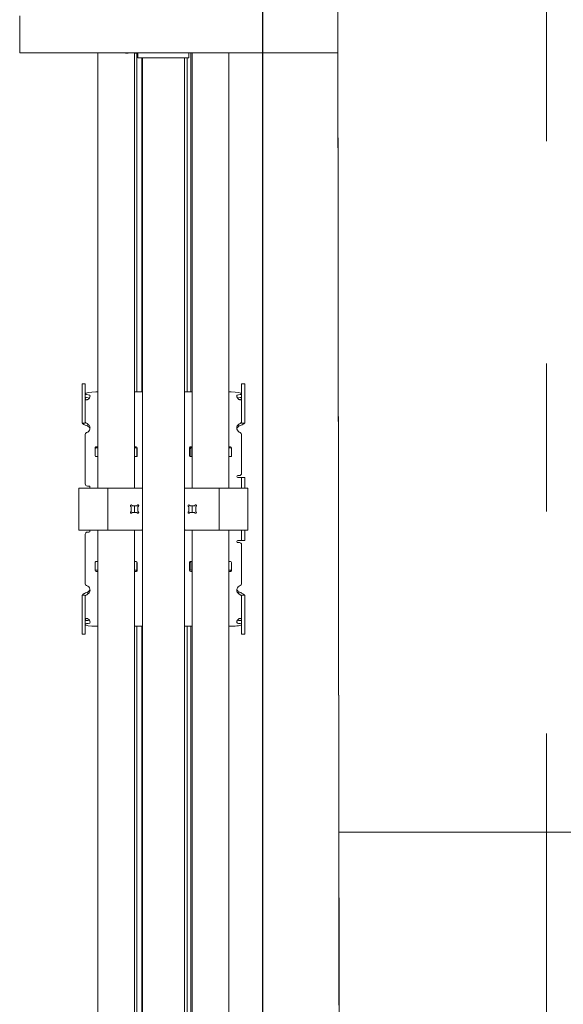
# Model space of a CAD drawing. Header units: millimetres. Extents: x 11681 to 15516, y 25095 to 29743.
# Tile 42 of 96: x 12874 to 12926, y 27684 to 27778. Entities that reach past the tile are written whole.
import ezdxf
from ezdxf.lldxf.tags import DXFTag

# ---------------------------------------------------------------- set-up
doc = ezdxf.new("R2010")
doc.units = ezdxf.units.MM
doc.linetypes.add('Przerywana podwójnie', pattern=[109.361107, 52.916665, -21.166666, 14.111111, -21.166666])
doc.linetypes.add('Wipeout_Contour', pattern=[100, 0, -100])
for name, color, linetype, lineweight, true_color in [('00 - nowa technologia myjni_Nr_pióra__95', 7, 'Continuous', 20, 0x7c7c7c), ('410-K Osie główne_Nr_pióra__95', 7, 'Continuous', 0, 0x7c7c7c), ('420-K Ściany_Nr_pióra__95', 7, 'Continuous', 13, 0x7c7c7c)]:
    doc.layers.add(name, color=color, linetype=linetype, lineweight=lineweight, true_color=true_color)
doc.layers.add('420-K Ściany', color=7, linetype='Continuous')
doc.layers.add('IS_Zimna_woda', color=5, linetype='SOLID', lineweight=30)
doc.layers.add('XREF', color=8, linetype='Continuous', lineweight=9)
tags = doc.linetypes.add('SOLID', pattern=[10, 10, 0]).pattern_tags.tags
tags[6:7] = [DXFTag(74, 4), DXFTag(75, 0), DXFTag(340, '0'), DXFTag(46, 0.0), DXFTag(50, 0.0), DXFTag(44, 0.0), DXFTag(45, 0.0)]
tags[4:5] = [DXFTag(74, 4), DXFTag(75, 0), DXFTag(340, '0'), DXFTag(46, 0.0), DXFTag(50, 0.0), DXFTag(44, 0.0), DXFTag(45, 0.0)]

# ---------------------------------------------------------------- blocks, each defined once
blk = doc.blocks.new('parter 2025.10.15')
at = {"layer": '00 - nowa technologia myjni_Nr_pióra__95', "color": 8, "linetype": 'Continuous', "lineweight": 5}
for p, q in [((629.432, 2387.901), (629.432, 2384.251)), ((591.832, 2387.576), (591.832, 2384.575)), ((640.892, 2386.806), (640.911, 2386.876)), ((640.892, 2386.806), (640.892, 2386.425)), ((640.911, 2386.876), (640.944, 2386.876)), ((640.944, 2386.876), (641.68, 2386.876)), ((641.713, 2386.876), (641.68, 2386.876)), ((641.732, 2386.806), (641.713, 2386.876)), ((641.732, 2387.025), (641.782, 2387.075)), ((641.732, 2385.62), (641.732, 2387.025)), ((641.782, 2385.596), (641.782, 2387.075)), ((641.932, 2387.075), (641.782, 2387.075)), ((641.932, 2386.729), (641.932, 2387.249)), ((641.932, 2386.729), (641.932, 2385.481)), ((640.232, 2386.496), (640.312, 2386.576)), ((640.232, 2386.496), (640.232, 2386.277)), ((640.232, 2386.277), (640.232, 2385.656)), ((640.312, 2386.576), (640.312, 2386.315)), ((640.312, 2386.576), (640.892, 2386.576)), ((640.312, 2386.315), (640.312, 2385.576)), ((640.892, 2386.425), (640.892, 2385.346)), ((640.944, 2386.076), (641.68, 2386.076)), ((640.232, 2385.656), (640.312, 2385.576)), ((640.312, 2385.576), (640.892, 2385.576)), ((640.892, 2385.346), (640.911, 2385.276)), ((640.944, 2385.276), (640.911, 2385.276)), ((640.944, 2385.276), (641.68, 2385.276)), ((641.68, 2385.276), (641.713, 2385.276)), ((641.732, 2385.346), (641.713, 2385.276)), ((641.732, 2385.126), (641.732, 2385.62)), ((641.732, 2385.126), (641.782, 2385.076)), ((641.782, 2385.076), (641.782, 2385.596)), ((641.932, 2385.076), (641.782, 2385.076)), ((641.932, 2384.975), (641.932, 2385.481)), ((641.932, 2384.17), (641.932, 2384.975)), ((591.832, 2384.076), (591.832, 2384.575)), ((629.432, 2384.076), (591.832, 2384.076)), ((599.282, 2361.138), (599.282, 2384.076)), ((601.907, 2384.076), (601.907, 2384.042)), ((601.907, 2384.042), (601.938, 2384.042)), ((601.938, 2384.042), (602.187, 2384.042)), ((602.187, 2384.042), (602.187, 2384.076)), ((602.782, 2361.138), (602.782, 2384.076)), ((602.787, 2384.042), (602.787, 2384.076)), ((602.787, 2384.042), (602.818, 2384.042)), ((602.818, 2384.042), (603.076, 2384.042)), ((602.997, 2361.138), (602.997, 2384.042)), ((603.107, 2384.042), (603.076, 2384.042)), ((603.107, 2384.076), (603.107, 2383.576)), ((607.957, 2384.076), (607.957, 2383.576)), ((608.132, 2361.138), (608.132, 2384.076)), ((608.282, 2361.138), (608.282, 2384.076)), ((611.782, 2361.138), (611.782, 2384.076)), ((629.432, 2383.651), (629.432, 2384.251)), ((641.932, 2384.076), (641.932, 2384.17)), ((641.932, 2383.626), (641.932, 2384.076)), ((641.932, 2383.651), (641.932, 2384.076)), ((641.932, 2384.076), (642.532, 2384.076)), ((603.932, 2383.576), (603.107, 2383.576)), ((603.482, 2361.138), (603.482, 2383.576)), ((603.532, 2383.576), (603.532, 2138.576)), ((607.132, 2383.576), (603.932, 2383.576)), ((607.957, 2383.576), (607.132, 2383.576)), ((607.532, 2383.576), (607.532, 2138.576)), ((607.807, 2361.138), (607.807, 2383.576)), ((629.432, 2383.626), (629.432, 2383.651)), ((629.432, 2383.651), (641.932, 2383.651)), ((629.432, 2383.626), (629.432, 2383.226)), ((629.432, 2383.626), (634.432, 2383.626)), ((629.432, 2383.226), (634.432, 2383.226)), ((634.432, 2383.626), (634.432, 2383.651)), ((634.432, 2383.626), (634.432, 2383.226)), ((636.932, 2383.626), (636.932, 2383.651)), ((636.932, 2383.626), (636.932, 2383.226)), ((636.932, 2383.626), (641.932, 2383.626)), ((636.932, 2383.226), (641.932, 2383.226)), ((641.932, 2383.626), (641.932, 2383.226)), ((599.282, 2352.256), (599.282, 2361.138)), ((602.782, 2352.256), (602.782, 2361.138)), ((602.997, 2352.256), (602.997, 2361.138)), ((603.482, 2352.256), (603.482, 2361.138)), ((607.807, 2352.256), (607.807, 2361.138)), ((608.132, 2352.256), (608.132, 2361.138)), ((608.282, 2352.256), (608.282, 2361.138)), ((611.782, 2352.256), (611.782, 2361.138)), ((597.782, 2352.145), (597.782, 2352.502)), ((598.082, 2352.502), (597.782, 2352.502)), ((597.782, 2350.944), (597.782, 2352.145)), ((598.082, 2352.145), (598.082, 2352.502)), ((598.082, 2352.145), (598.082, 2350.944)), ((599.282, 2350.015), (599.282, 2352.256)), ((602.782, 2350.015), (602.782, 2352.256)), ((602.997, 2351.746), (602.997, 2352.256)), ((603.482, 2351.746), (603.482, 2352.256)), ((607.807, 2351.746), (607.807, 2352.256)), ((608.132, 2351.746), (608.132, 2352.256)), ((608.282, 2350.015), (608.282, 2352.256)), ((611.782, 2350.015), (611.782, 2352.256)), ((612.982, 2352.502), (612.982, 2352.145)), ((612.982, 2352.502), (613.282, 2352.502)), ((612.982, 2350.944), (612.982, 2352.145)), ((613.282, 2352.502), (613.282, 2352.145)), ((613.282, 2352.145), (613.282, 2350.944)), ((598.535, 2351.353), (598.535, 2351.354)), ((599.282, 2351.746), (599.082, 2351.746)), ((603.532, 2351.746), (602.782, 2351.746)), ((608.282, 2351.746), (607.532, 2351.746)), ((611.982, 2351.746), (611.782, 2351.746)), ((597.782, 2349.535), (597.782, 2350.944)), ((598.082, 2349.535), (598.082, 2350.944)), ((612.982, 2350.944), (612.982, 2349.535)), ((613.282, 2350.944), (613.282, 2349.535)), ((597.782, 2349.535), (597.782, 2348.815)), ((598.082, 2348.815), (598.082, 2349.535)), ((599.282, 2347.7), (599.282, 2350.015)), ((602.782, 2347.7), (602.782, 2350.015)), ((608.282, 2347.7), (608.282, 2350.015)), ((611.782, 2347.7), (611.782, 2350.015)), ((612.982, 2348.815), (612.982, 2349.535)), ((613.282, 2349.535), (613.282, 2348.815)), ((597.782, 2348.815), (597.782, 2348.769)), ((598.082, 2348.769), (597.782, 2348.769)), ((598.082, 2348.815), (598.082, 2348.769)), ((598.332, 2348.666), (598.332, 2348.473)), ((598.535, 2348.328), (598.535, 2348.329)), ((598.535, 2348.305), (598.535, 2348.328)), ((612.732, 2348.666), (612.732, 2348.473)), ((612.982, 2348.769), (612.982, 2348.815)), ((612.982, 2348.769), (613.282, 2348.769)), ((613.282, 2348.769), (613.282, 2348.815)), ((598.082, 2347.689), (598.082, 2344.708)), ((599.282, 2346.365), (599.282, 2347.7)), ((602.782, 2346.365), (602.782, 2347.7)), ((608.282, 2346.365), (608.282, 2347.7)), ((611.782, 2346.365), (611.782, 2347.7)), ((612.982, 2344.708), (612.982, 2347.689)), ((599.032, 2346.42), (599.032, 2345.668)), ((599.282, 2346.514), (599.132, 2346.514)), ((599.282, 2346.411), (599.132, 2346.411)), ((599.282, 2342.945), (599.282, 2346.365)), ((602.932, 2346.514), (602.782, 2346.514)), ((602.932, 2346.411), (602.782, 2346.411)), ((602.782, 2342.945), (602.782, 2346.365)), ((602.997, 2346.365), (602.997, 2346.389)), ((602.997, 2345.597), (602.997, 2346.365)), ((603.032, 2345.668), (603.032, 2346.42)), ((608.032, 2346.42), (608.032, 2345.668)), ((608.282, 2346.514), (608.132, 2346.514)), ((608.132, 2346.365), (608.132, 2346.411)), ((608.282, 2346.411), (608.132, 2346.411)), ((608.132, 2345.574), (608.132, 2346.365)), ((608.282, 2342.945), (608.282, 2346.365)), ((611.932, 2346.514), (611.782, 2346.514)), ((611.932, 2346.411), (611.782, 2346.411)), ((611.782, 2342.945), (611.782, 2346.365)), ((612.032, 2345.668), (612.032, 2346.42)), ((599.282, 2345.574), (599.132, 2345.574)), ((602.932, 2345.574), (602.782, 2345.574)), ((602.997, 2345.843), (603.032, 2345.843)), ((602.997, 2345.74), (603.032, 2345.74)), ((608.282, 2345.574), (608.132, 2345.574)), ((611.932, 2345.574), (611.782, 2345.574)), ((598.082, 2344.708), (598.082, 2344.434)), ((598.082, 2344.434), (598.082, 2342.976)), ((612.982, 2344.434), (612.982, 2344.708)), ((612.982, 2343.975), (612.982, 2344.434)), ((612.632, 2343.776), (612.782, 2343.776)), ((612.732, 2343.576), (612.632, 2343.576)), ((612.732, 2343.576), (612.982, 2343.576)), ((612.982, 2343.576), (612.982, 2342.576)), ((612.982, 2343.576), (613.282, 2343.576)), ((613.282, 2343.576), (613.282, 2342.576)), ((597.482, 2342.576), (597.482, 2338.576)), ((598.032, 2342.576), (597.482, 2342.576)), ((599.982, 2342.576), (598.032, 2342.576)), ((598.432, 2342.776), (598.282, 2342.776)), ((599.282, 2342.945), (599.282, 2342.576)), ((600.232, 2342.576), (599.982, 2342.576)), ((600.232, 2342.576), (600.232, 2338.576)), ((600.782, 2342.576), (600.232, 2342.576)), ((603.382, 2342.576), (600.782, 2342.576)), ((602.782, 2342.945), (602.782, 2342.576)), ((603.383, 2342.576), (603.532, 2342.576)), ((607.532, 2342.576), (607.682, 2342.576)), ((610.282, 2342.576), (607.682, 2342.576)), ((608.282, 2342.945), (608.282, 2342.576)), ((610.832, 2342.576), (610.282, 2342.576)), ((611.082, 2342.576), (610.832, 2342.576)), ((610.832, 2338.576), (610.832, 2342.576)), ((613.032, 2342.576), (611.082, 2342.576)), ((611.782, 2342.945), (611.782, 2342.576)), ((613.582, 2342.576), (613.032, 2342.576)), ((613.582, 2338.576), (613.582, 2342.576)), ((602.457, 2340.786), (602.457, 2340.365)), ((602.572, 2340.901), (602.993, 2340.901)), ((602.782, 2340.901), (602.782, 2340.576)), ((603.107, 2340.365), (603.107, 2340.786)), ((607.957, 2340.786), (607.957, 2340.365)), ((608.493, 2340.901), (608.072, 2340.901)), ((608.282, 2340.901), (608.282, 2340.576)), ((608.607, 2340.365), (608.607, 2340.786)), ((602.572, 2340.251), (602.993, 2340.251)), ((602.782, 2340.251), (602.782, 2340.576)), ((608.493, 2340.251), (608.072, 2340.251)), ((608.282, 2340.251), (608.282, 2340.576)), ((597.482, 2338.576), (598.032, 2338.576)), ((598.032, 2338.576), (599.982, 2338.576)), ((598.082, 2338.176), (598.082, 2336.717)), ((598.432, 2338.376), (598.282, 2338.376)), ((599.282, 2338.206), (599.282, 2338.576)), ((599.282, 2334.786), (599.282, 2338.206)), ((599.982, 2338.576), (600.232, 2338.576)), ((600.232, 2338.576), (600.782, 2338.576)), ((600.782, 2338.576), (603.382, 2338.576)), ((601.732, 2338.576), (603.532, 2338.576)), ((602.782, 2338.206), (602.782, 2338.576)), ((602.782, 2334.786), (602.782, 2338.206)), ((607.532, 2338.576), (609.332, 2338.576)), ((607.682, 2338.576), (610.282, 2338.576)), ((608.282, 2338.206), (608.282, 2338.576)), ((608.282, 2334.786), (608.282, 2338.206)), ((610.282, 2338.576), (610.832, 2338.576)), ((610.832, 2338.576), (611.082, 2338.576)), ((611.082, 2338.576), (613.032, 2338.576)), ((611.782, 2338.206), (611.782, 2338.576)), ((611.782, 2334.786), (611.782, 2338.206)), ((612.982, 2338.576), (612.982, 2337.576)), ((613.032, 2338.576), (613.582, 2338.576)), ((613.282, 2338.576), (613.282, 2337.576)), ((612.632, 2337.576), (612.732, 2337.576)), ((612.632, 2337.376), (612.782, 2337.376)), ((612.732, 2337.576), (612.982, 2337.576)), ((612.982, 2337.576), (613.282, 2337.576)), ((612.982, 2336.717), (612.982, 2337.176)), ((598.082, 2336.717), (598.082, 2336.443)), ((598.082, 2333.462), (598.082, 2336.443)), ((612.982, 2336.443), (612.982, 2336.717)), ((612.982, 2336.443), (612.982, 2333.462)), ((599.032, 2335.483), (599.032, 2334.732)), ((599.132, 2335.577), (599.282, 2335.577)), ((602.782, 2335.577), (602.932, 2335.577)), ((602.997, 2334.786), (602.997, 2335.554)), ((603.032, 2335.411), (602.997, 2335.411)), ((603.032, 2335.308), (602.997, 2335.308)), ((603.032, 2334.732), (603.032, 2335.483)), ((608.032, 2335.483), (608.032, 2334.732)), ((608.132, 2334.786), (608.132, 2335.577)), ((608.132, 2335.577), (608.282, 2335.577)), ((611.782, 2335.577), (611.932, 2335.577)), ((612.032, 2334.732), (612.032, 2335.483)), ((599.132, 2334.74), (599.282, 2334.74)), ((599.132, 2334.638), (599.282, 2334.638)), ((599.282, 2334.786), (599.282, 2333.452)), ((602.782, 2334.786), (602.782, 2333.452)), ((602.782, 2334.74), (602.932, 2334.74)), ((602.782, 2334.638), (602.932, 2334.638)), ((602.997, 2334.786), (602.997, 2334.763)), ((608.132, 2334.786), (608.132, 2334.74)), ((608.132, 2334.74), (608.282, 2334.74)), ((608.132, 2334.638), (608.282, 2334.638)), ((608.282, 2334.786), (608.282, 2333.452)), ((611.782, 2334.786), (611.782, 2333.452)), ((611.782, 2334.74), (611.932, 2334.74)), ((611.782, 2334.638), (611.932, 2334.638)), ((599.282, 2331.136), (599.282, 2333.452)), ((602.782, 2331.136), (602.782, 2333.452)), ((608.282, 2331.136), (608.282, 2333.452)), ((611.782, 2331.136), (611.782, 2333.452)), ((597.782, 2332.382), (597.782, 2332.336)), ((598.082, 2332.382), (597.782, 2332.382)), ((597.782, 2331.616), (597.782, 2332.336)), ((598.082, 2332.382), (598.082, 2332.336)), ((598.082, 2332.336), (598.082, 2331.616)), ((598.332, 2332.485), (598.332, 2332.678)), ((612.53, 2332.846), (612.53, 2332.824)), ((612.53, 2332.823), (612.53, 2332.822)), ((612.732, 2332.485), (612.732, 2332.678)), ((612.982, 2332.336), (612.982, 2332.382)), ((612.982, 2332.382), (613.282, 2332.382)), ((612.982, 2332.336), (612.982, 2331.616)), ((613.282, 2332.336), (613.282, 2332.382)), ((613.282, 2331.616), (613.282, 2332.336)), ((597.782, 2330.207), (597.782, 2331.616)), ((598.082, 2330.207), (598.082, 2331.616)), ((612.982, 2331.616), (612.982, 2330.207)), ((613.282, 2331.616), (613.282, 2330.207)), ((599.282, 2331.136), (599.282, 2328.896)), ((602.782, 2331.136), (602.782, 2328.896)), ((608.282, 2331.136), (608.282, 2328.896)), ((611.782, 2331.136), (611.782, 2328.896)), ((597.782, 2329.006), (597.782, 2330.207)), ((598.082, 2330.207), (598.082, 2329.006)), ((599.282, 2329.405), (599.082, 2329.405)), ((603.532, 2329.405), (602.782, 2329.405)), ((602.997, 2329.405), (602.997, 2328.896)), ((603.482, 2329.405), (603.482, 2328.896)), ((608.282, 2329.405), (607.532, 2329.405)), ((607.807, 2329.405), (607.807, 2328.896)), ((608.132, 2329.405), (608.132, 2328.896)), ((611.982, 2329.405), (611.782, 2329.405)), ((612.53, 2329.798), (612.53, 2329.797)), ((612.982, 2329.006), (612.982, 2330.207)), ((613.282, 2330.207), (613.282, 2329.006)), ((597.782, 2328.649), (597.782, 2329.006)), ((598.082, 2328.649), (597.782, 2328.649)), ((598.082, 2328.649), (598.082, 2329.006)), ((599.282, 2320.013), (599.282, 2328.896)), ((602.782, 2320.013), (602.782, 2328.896)), ((602.997, 2320.013), (602.997, 2328.896)), ((603.482, 2320.013), (603.482, 2328.896)), ((607.807, 2320.013), (607.807, 2328.896)), ((608.132, 2320.013), (608.132, 2328.896)), ((608.282, 2320.013), (608.282, 2328.896)), ((611.782, 2320.013), (611.782, 2328.896)), ((612.982, 2329.006), (612.982, 2328.649)), ((612.982, 2328.649), (613.282, 2328.649)), ((613.282, 2329.006), (613.282, 2328.649)), ((599.282, 2320.013), (599.282, 2256.934)), ((602.782, 2320.013), (602.782, 2256.934)), ((602.997, 2320.013), (602.997, 2256.934)), ((603.482, 2320.013), (603.482, 2256.934)), ((607.807, 2320.013), (607.807, 2256.934)), ((608.132, 2320.013), (608.132, 2256.934)), ((608.282, 2320.013), (608.282, 2256.934)), ((611.782, 2320.013), (611.782, 2256.934))]:
    blk.add_line(p, q, dxfattribs=at)
for points in [[(640.911, 2386.459), (640.913, 2386.578), (640.922, 2386.703), (640.944, 2386.876)], [(641.713, 2386.459), (641.711, 2386.578), (641.702, 2386.703), (641.68, 2386.876)], [(640.911, 2386.459), (640.915, 2386.341), (640.926, 2386.215), (640.944, 2386.076)], [(640.944, 2386.076), (640.927, 2385.946), (640.916, 2385.831), (640.911, 2385.671), (640.917, 2385.511), (640.927, 2385.4), (640.944, 2385.276)], [(641.713, 2386.459), (641.709, 2386.341), (641.699, 2386.215), (641.68, 2386.076)], [(641.68, 2386.076), (641.698, 2385.946), (641.708, 2385.831), (641.713, 2385.671), (641.707, 2385.511), (641.697, 2385.4), (641.68, 2385.276)], [(598.082, 2351.197), (598.087, 2351.13), (598.103, 2351.074), (598.115, 2351.05), (598.13, 2351.03), (598.164, 2351.003), (598.205, 2350.99), (598.25, 2350.993), (598.297, 2351.011), (598.332, 2351.036)], [(598.535, 2351.354), (598.533, 2351.386), (598.523, 2351.418), (598.512, 2351.433), (598.484, 2351.449)], [(612.581, 2351.449), (612.558, 2351.437), (612.543, 2351.421), (612.536, 2351.405), (612.53, 2351.368), (612.53, 2351.354)], [(612.732, 2351.036), (612.778, 2351.006), (612.825, 2350.991), (612.848, 2350.989), (612.87, 2350.992), (612.89, 2350.998), (612.91, 2351.008), (612.927, 2351.022), (612.942, 2351.039), (612.956, 2351.062), (612.967, 2351.088), (612.98, 2351.146), (612.982, 2351.197)], [(598.332, 2348.473), (598.16, 2348.542), (598.075, 2348.58), (598.014, 2348.61), (597.958, 2348.643), (597.908, 2348.676), (597.864, 2348.711), (597.833, 2348.74), (597.808, 2348.769)], [(598.332, 2348.666), (598.307, 2348.687), (598.255, 2348.724), (598.204, 2348.758), (598.121, 2348.811), (598.092, 2348.828), (598.087, 2348.831), (598.085, 2348.831)], [(598.535, 2348.329), (598.533, 2348.381), (598.53, 2348.406), (598.522, 2348.443)], [(598.522, 2348.202), (598.533, 2348.273), (598.535, 2348.328)], [(612.542, 2348.443), (612.535, 2348.41), (612.53, 2348.34), (612.53, 2348.328)], [(612.53, 2348.328), (612.533, 2348.262), (612.542, 2348.202)], [(612.98, 2348.831), (612.977, 2348.83), (612.967, 2348.825), (612.91, 2348.789), (612.835, 2348.741), (612.794, 2348.713), (612.732, 2348.666)], [(613.256, 2348.769), (613.208, 2348.717), (613.138, 2348.663), (613.053, 2348.612), (612.95, 2348.561), (612.877, 2348.53), (612.732, 2348.473)], [(597.808, 2332.382), (597.857, 2332.434), (597.926, 2332.488), (598.011, 2332.539), (598.115, 2332.59), (598.187, 2332.621), (598.332, 2332.678)], [(598.085, 2332.321), (598.088, 2332.321), (598.097, 2332.326), (598.155, 2332.362), (598.229, 2332.41), (598.271, 2332.438), (598.332, 2332.485)], [(598.535, 2332.823), (598.533, 2332.879), (598.522, 2332.949)], [(598.522, 2332.709), (598.53, 2332.745), (598.533, 2332.771), (598.535, 2332.823)], [(612.542, 2332.949), (612.532, 2332.879), (612.53, 2332.823)], [(612.53, 2332.822), (612.532, 2332.77), (612.534, 2332.745), (612.542, 2332.709)], [(612.732, 2332.678), (612.904, 2332.61), (612.99, 2332.572), (613.05, 2332.541), (613.106, 2332.508), (613.157, 2332.475), (613.2, 2332.441), (613.232, 2332.411), (613.256, 2332.382)], [(612.732, 2332.485), (612.757, 2332.465), (612.81, 2332.427), (612.861, 2332.394), (612.943, 2332.341), (612.972, 2332.323), (612.978, 2332.321), (612.98, 2332.321)], [(598.332, 2330.115), (598.287, 2330.146), (598.24, 2330.161), (598.217, 2330.162), (598.195, 2330.16), (598.174, 2330.153), (598.155, 2330.143), (598.138, 2330.129), (598.122, 2330.113), (598.108, 2330.09), (598.097, 2330.063), (598.085, 2330.005), (598.082, 2329.954)], [(598.484, 2329.702), (598.506, 2329.714), (598.521, 2329.73), (598.528, 2329.746), (598.534, 2329.783), (598.535, 2329.797)], [(612.53, 2329.797), (612.532, 2329.765), (612.542, 2329.733), (612.553, 2329.718), (612.581, 2329.702)], [(612.982, 2329.954), (612.977, 2330.021), (612.962, 2330.077), (612.95, 2330.101), (612.935, 2330.121), (612.901, 2330.148), (612.86, 2330.161), (612.814, 2330.159), (612.768, 2330.141), (612.732, 2330.115)]]:
    blk.add_lwpolyline(points, dxfattribs=at)
for centre, radius, start, end in [((602.648, 2384.279), 0.748, 195.79455, 198.48095), ((603.528, 2384.279), 0.748, 195.79285, 198.47938), ((602.367, 2384.279), 0.748, 341.52062, 344.20716), ((598.203, 2351.352), 0.331, 327.89242, 0.47401), ((612.861, 2351.352), 0.331, 179.52603, 212.10754), ((598.085, 2348.828), 0.00314, 101.0441, 195.6522), ((598.118, 2348.13), 0.422, 13.66477, 16.52256), ((612.949, 2348.129), 0.424, 163.48539, 166.31146), ((612.979, 2348.828), 0.00313, 344.36083, 78.88177), ((612.632, 2343.676), 0.1, 90, 270), ((612.782, 2343.975), 0.2, 270, 0), ((598.282, 2342.976), 0.2, 180, 269.99999), ((598.432, 2342.675), 0.1, 270, 90), ((603.382, 2342.276), 0.3, 60.00098, 90), ((607.682, 2342.276), 0.3, 90, 120.00098), ((602.457, 2340.901), 0.075, 23.57818, 246.42182), ((602.407, 2340.786), 0.05, 0, 66.42182), ((602.572, 2340.951), 0.05, 203.57818, 270), ((602.993, 2340.951), 0.05, 270, 336.42182), ((603.107, 2340.901), 0.075, 293.57818, 156.42182), ((603.157, 2340.786), 0.05, 113.57818, 180), ((607.957, 2340.901), 0.075, 23.57818, 246.42182), ((607.907, 2340.786), 0.05, 0, 66.42182), ((608.072, 2340.951), 0.05, 203.57818, 270), ((608.493, 2340.951), 0.05, 270, 336.42182), ((608.607, 2340.901), 0.075, 293.57818, 156.42182), ((608.657, 2340.786), 0.05, 113.57818, 180), ((602.457, 2340.251), 0.075, 113.57818, 336.42182), ((602.407, 2340.365), 0.05, 293.57818, 0), ((602.572, 2340.2), 0.05, 90, 156.42182), ((602.993, 2340.2), 0.05, 23.57818, 90), ((603.107, 2340.251), 0.075, 203.57818, 66.42182), ((603.157, 2340.365), 0.05, 180, 246.42182), ((607.957, 2340.251), 0.075, 113.57818, 336.42182), ((607.907, 2340.365), 0.05, 293.57818, 0), ((608.072, 2340.2), 0.05, 90, 156.42182), ((608.493, 2340.2), 0.05, 23.57818, 90), ((608.607, 2340.251), 0.075, 203.57818, 66.42182), ((608.657, 2340.365), 0.05, 180, 246.42182), ((598.282, 2338.176), 0.2, 90, 180), ((598.432, 2338.476), 0.1, 270, 90), ((603.382, 2338.876), 0.3, 270, 299.99902), ((607.682, 2338.876), 0.3, 239.99901, 270), ((612.632, 2337.476), 0.1, 90, 270), ((612.782, 2337.176), 0.2, 0, 90), ((598.085, 2332.324), 0.00314, 164.36084, 258.88177), ((598.116, 2333.022), 0.424, 343.48428, 346.32536), ((612.948, 2333.022), 0.423, 193.67987, 196.53927), ((612.979, 2332.324), 0.00314, 281.0441, 15.6522), ((598.203, 2329.8), 0.331, 359.52604, 32.10754), ((612.861, 2329.8), 0.331, 147.89242, 180.474)]:
    blk.add_arc(centre, radius, start, end, dxfattribs=at)
for centre, major_axis, ratio, start_param, end_param in [((599.082, 2351.573), (-1, 0), 0.173648, 4.712389, 6.283185), ((598.282, 2351.525), (-0.2, 0), 0.173648, 0, 1.209157), ((598.282, 2351.23), (-0.2, 0), 0.173648, 0, 1.209157), ((598.035, 2351.411), (0.5, 0), 0.173648, 0.454624, 1.209157), ((598.035, 2351.116), (0.5, 0), 0.173648, 0.506996, 1.209157), ((598.035, 2351.344), (0.5, 0), 0.766044, 5.350068, 5.828561), ((611.982, 2351.573), (-1, 0), 0.173648, 3.141593, 4.712389), ((613.03, 2351.411), (0.5, 0), 0.173648, 1.932436, 2.686968), ((613.03, 2351.344), (0.5, 0), 0.766044, 3.596217, 4.07471), ((613.03, 2351.116), (0.5, 0), 0.173648, 1.932436, 2.634596), ((612.782, 2351.525), (-0.2, 0), 0.173648, 1.932436, 3.141593), ((612.782, 2351.23), (-0.2, 0), 0.173648, 1.932436, 3.141593), ((598.035, 2348.305), (0.5, 0), 0.939693, 5.074029, 6.061819), ((598.035, 2348.358), (0.5, 0), 0.766044, 0.221366, 0.933118), ((598.035, 2348.166), (0.5, 0), 0.766044, 0.221366, 0.933118), ((613.03, 2348.358), (0.5, 0), 0.766044, 2.208475, 2.920227), ((613.03, 2348.166), (0.5, 0), 0.766044, 2.208475, 2.920227), ((613.03, 2348.305), (0.5, 0), 0.939693, 3.362959, 4.350749), ((598.282, 2347.689), (-0.2, 0), 0.939693, 5.074029, 6.283185), ((612.782, 2347.689), (-0.2, 0), 0.939693, 3.141593, 4.350749), ((599.132, 2346.42), (0.0999, 0), 0.939693, 1.570796, 3.141593), ((599.132, 2346.317), (0.0999, 0), 0.939693, 1.570796, 3.141593), ((602.932, 2346.42), (0.0999, 0), 0.939693, 0, 1.570796), ((602.932, 2346.317), (0.0999, 0), 0.939693, 0, 1.570796), ((608.132, 2346.42), (0.0999, 0), 0.939693, 1.570796, 3.141593), ((608.132, 2346.317), (0.0999, 0), 0.939693, 1.570796, 3.141593), ((611.932, 2346.42), (0.0999, 0), 0.939693, 0, 1.570796), ((611.932, 2346.317), (0.0999, 0), 0.939693, 0, 1.570796), ((599.132, 2345.668), (-0.0999, 0), 0.939693, 0, 1.570796), ((602.932, 2345.668), (-0.0999, 0), 0.939693, 1.570796, 3.141593), ((608.132, 2345.668), (-0.0999, 0), 0.939693, 0, 1.570796), ((611.932, 2345.668), (-0.0999, 0), 0.939693, 1.570796, 3.141593), ((599.132, 2335.483), (0.0999, 0), 0.939693, 1.570796, 3.141593), ((602.932, 2335.483), (-0.0999, 0), 0.939693, 3.141593, 4.712389), ((608.132, 2335.483), (0.0999, 0), 0.939693, 1.570796, 3.141593), ((611.932, 2335.483), (-0.0999, 0), 0.939693, 3.141593, 4.712389), ((599.132, 2334.834), (-0.0999, 0), 0.939693, 0, 1.570796), ((599.132, 2334.732), (-0.0999, 0), 0.939693, 0, 1.570796), ((602.932, 2334.834), (-0.0999, 0), 0.939693, 1.570796, 3.141593), ((602.932, 2334.732), (-0.0999, 0), 0.939693, 1.570796, 3.141593), ((608.132, 2334.834), (-0.0999, 0), 0.939693, 0, 1.570796), ((608.132, 2334.732), (-0.0999, 0), 0.939693, 0, 1.570796), ((611.932, 2334.834), (-0.0999, 0), 0.939693, 1.570796, 3.141593), ((611.932, 2334.732), (-0.0999, 0), 0.939693, 1.570796, 3.141593), ((598.282, 2333.462), (-0.2, 0), 0.939693, 0, 1.209157), ((598.035, 2332.846), (0.5, 0), 0.939693, 0.221366, 1.209157), ((613.03, 2332.846), (0.5, 0), 0.939693, 1.932436, 2.920227), ((612.782, 2333.462), (-0.2, 0), 0.939693, 1.932436, 3.141593), ((598.035, 2332.986), (0.5, 0), 0.766044, 5.350068, 6.061819), ((598.035, 2332.793), (0.5, 0), 0.766044, 5.350068, 6.061819), ((613.03, 2332.986), (-0.5, 0), 0.766044, 0.221366, 0.933118), ((613.03, 2332.793), (-0.5, 0), 0.766044, 0.221366, 0.933118), ((598.282, 2329.922), (-0.2, 0), 0.173648, 5.074029, 6.283185), ((598.282, 2329.627), (-0.2, 0), 0.173648, 5.074029, 6.283185), ((599.082, 2329.579), (-1, 0), 0.173648, 0, 1.570796), ((598.035, 2330.036), (0.5, 0), 0.173648, 5.074029, 5.776189), ((598.035, 2329.74), (0.5, 0), 0.173648, 5.074029, 5.828561), ((598.035, 2329.807), (0.5, 0), 0.766044, 0.454624, 0.933118), ((611.982, 2329.579), (-1, 0), 0.173648, 1.570796, 3.141593), ((613.03, 2329.807), (-0.5, 0), 0.766044, 5.350068, 5.828561), ((613.03, 2329.74), (0.5, 0), 0.173648, 3.596217, 4.350749), ((613.03, 2330.036), (0.5, 0), 0.173648, 3.648589, 4.350749), ((612.782, 2329.922), (-0.2, 0), 0.173648, 3.141593, 4.350749), ((612.782, 2329.627), (-0.2, 0), 0.173648, 3.141593, 4.350749)]:
    blk.add_ellipse(centre, major_axis=major_axis, ratio=ratio, start_param=start_param, end_param=end_param, dxfattribs=at)
at = {"color": 8, "linetype": 'Wipeout_Contour', "lineweight": 5, "ltscale": 20165.322229}
blk.add_wipeout([(621.926, 2570.699), (622.253, 2309.766), (655.253, 2309.766), (655.122, 2413.809), (642.01, 2413.809), (642.01, 2453.809), (655.072, 2453.809), (654.925, 2570.741)], dxfattribs=at).dxf.layer = '420-K Ściany'
at = {"layer": '410-K Osie główne_Nr_pióra__95', "color": 8, "linetype": 'Przerywana podwójnie', "lineweight": 5}
blk.add_line((642.057, 3303.44), (642.057, -164.955), dxfattribs=at)
at = {"layer": '420-K Ściany_Nr_pióra__95', "color": 8, "linetype": 'Continuous', "lineweight": 5, "flags": 128}
for points in [[(621.926, 2570.699), (622.253, 2309.766)], [(621.926, 2570.699), (625.074, 59.14)], [(622.253, 2309.766), (655.253, 2309.766)], [(622.253, 2309.766), (622.294, 2276.766)]]:
    blk.add_lwpolyline(points, dxfattribs=at)

msp = doc.modelspace()

# ---------------------------------------------------------------- block references
at = {"layer": 'XREF'}
msp.add_blockref('parter 2025.10.15', (12282.339, 25390.784), dxfattribs=at)

# ---------------------------------------------------------------- next in the draw order: linework, layer by layer
at = {"layer": 'IS_Zimna_woda', "ltscale": 10}
msp.add_lwpolyline([(12897.355, 25496.048), (12897.355, 28392.435)], dxfattribs=at)

doc.saveas('drawing.dxf')
